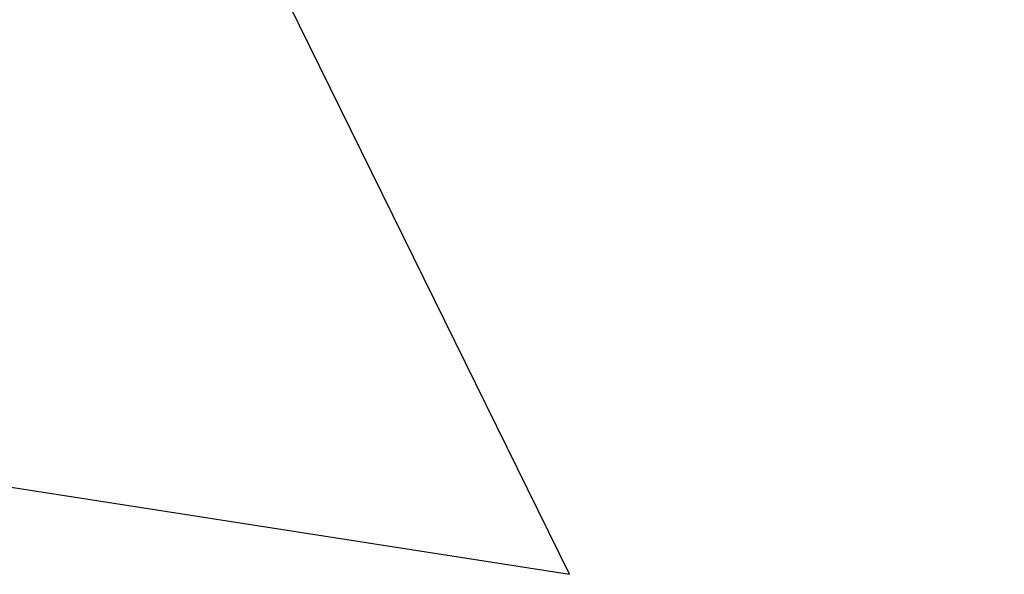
# Model space of a CAD drawing. Header units: millimetres. Extents: x -243 to 243, y -237 to 314.
# Tile 213 of 256: x -181.18 to -179.39, y 179.95 to 180.96. Entities that reach past the tile are written whole.
import ezdxf

# ---------------------------------------------------------------- set-up
doc = ezdxf.new("R2010")
doc.units = ezdxf.units.MM
doc.layers.add('sedak', color=7, linetype='Continuous')

msp = doc.modelspace()

# ---------------------------------------------------------------- meshes
at = {"layer": 'sedak'}
mesh = msp.add_polyface(dxfattribs=at)
corners = [(-192.7555, 182.252, 442.9782), (-191.3674, 183.3701, 448.4883), (-190.2108, 182.5933, 442.8022), (-187.723, 183.0874, 442.6304), (-182.9596, 184.7495, 442.3117), (-185.2993, 183.7893, 442.4655), (-183.0018, 185.8215, 448.1542), (-187.08, 184.2478, 448.3227), (-180.7923, 185.9705, 442.1773), (-189.8927, 184.4919, 453.6273), (-195.7227, 182.9126, 448.6502), (-183.7654, 186.3403, 453.0032), (-185.7347, 185.541, 453.2084), (-187.8731, 184.9131, 453.427), (-181.7821, 187.436, 452.796), (-179.3927, 188.282, 447.9894), (-194.0332, 183.9651, 454.0132), (-192.0367, 184.1748, 453.8316), (-185.0699, 182.8218, 440.7017), (-180.3224, 185.1155, 440.4249), (-179.8516, 184.355, 439.8794), (-184.8014, 181.9531, 440.1596), (-185.243, 183.4639, 441.5252), (-180.6503, 185.6802, 441.2442), (-187.5941, 182.092, 440.8602), (-187.4118, 181.1936, 440.3196), (-187.702, 182.7546, 441.6861), (-190.1598, 181.583, 441.0257), (-190.0447, 180.6665, 440.4862), (-190.2168, 182.2573, 441.8541), (-195.3977, 181.6838, 442.2039), (-195.4041, 180.9985, 441.3715), (-181.8324, 182.1252, 439.8124), (-184.4916, 181.0261, 439.9675), (-195.3582, 182.021, 443.1582), (-187.432, 184.3057, 457.8752), (-187.6637, 184.8384, 456.3665), (-191.8336, 184.0818, 456.728), (-191.6665, 183.5391, 458.2144), (-187.1222, 183.4287, 459.2505), (-191.4641, 182.6526, 459.5714), (-186.7562, 182.2646, 460.3761), (-191.2411, 181.4795, 460.6859), (-183.2247, 185.7996, 457.5264), (-183.5572, 186.2947, 455.992), (-182.7428, 184.9749, 458.9219), (-182.145, 183.8745, 460.0586), (-181.4828, 182.5959, 460.8569), (-186.3645, 180.9143, 461.1745), (-181.1891, 186.9468, 457.357), (-181.5814, 187.406, 455.8098), (-180.6024, 186.1768, 458.7627), (-179.8617, 185.147, 459.9045), (-180.1812, 179.9507, 461.4059)]
mesh.append_faces([[corners[k] for k in face] for face in [(0, 1, 2, 2), (2, 1, 3, 3), (4, 5, 6, 6), (5, 7, 6, 6), (3, 7, 5, 5), (6, 8, 4, 4), (9, 7, 1, 1), (1, 0, 10, 10), (1, 7, 3, 3), (11, 6, 12, 12), (7, 13, 12, 12), (14, 6, 11, 11), (6, 14, 15, 15), (15, 8, 6, 6), (1, 16, 17, 17), (1, 17, 9, 9), (7, 9, 13, 13), (6, 7, 12, 12), (18, 19, 20, 21), (22, 23, 19, 18), (24, 18, 21, 25), (26, 22, 18, 24), (27, 24, 25, 28), (29, 26, 24, 27), (30, 29, 27, 31), (21, 32, 33, 33), (21, 20, 32, 32), (4, 8, 23, 23), (23, 22, 5, 4), (26, 29, 2, 3), (22, 26, 3, 5), (29, 30, 34, 0), (0, 2, 29, 29), (35, 36, 37, 38), (39, 35, 38, 40), (41, 39, 40, 42), (43, 44, 36, 35), (45, 43, 35, 39), (46, 45, 39, 41), (47, 46, 41, 48), (49, 50, 44, 43), (51, 49, 43, 45), (52, 51, 45, 46), (17, 16, 37, 37), (13, 9, 36, 36), (12, 13, 36, 36), (12, 36, 11, 11), (36, 9, 37, 37), (36, 44, 11, 11), (14, 11, 44, 50), (17, 37, 9, 9), (48, 53, 47, 47)]])

doc.saveas('drawing.dxf')
